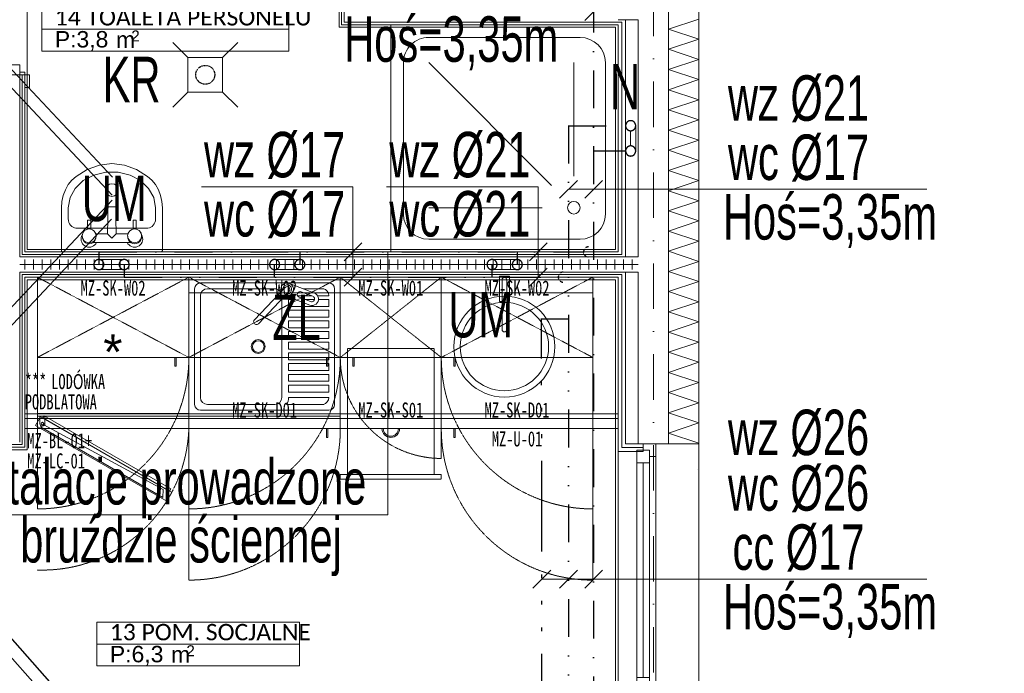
# Model space of a CAD drawing. Header units: centimetres. Extents: x -9388 to 91680, y -1419244 to 50347.
# Tile 119 of 183: x 45664 to 49564, y -705765 to -703176. Entities that reach past the tile are written whole.
import ezdxf
from ezdxf.enums import TextEntityAlignment as Align

# ---------------------------------------------------------------- set-up
doc = ezdxf.new("R2010")
doc.units = ezdxf.units.CM
for name, pattern in [('ACAD_ISO14W100', [24, 12, -3, 0, -3, 0, -3, 0, -3]), ('DASHED2', [0.375, 0.25, -0.125]), ('DIVIDE2', [0.625, 0.25, -0.125, 0, -0.125, 0, -0.125]), ('GCAD_ISO12W100', [21, 12, -3, 0, -3, 0, -3]), ('ISO14W100', [25.5, 12, -3, 0.5, -3, 0.5, -3, 0.5, -3]), ('KOPISTO BUDYNEK C 09.10.12-PW_WODA$0$DASHDOT', [1, 0.5, -0.25, 0, -0.25]), ('KOPISTO BUDYNEK C 09.10.12-PW_WODA$0$DIVIDE', [1.25, 0.5, -0.25, 0, -0.25, 0, -0.25]), ('Kropki i Kreski', [360, 180, -90, 0, -90])]:
    doc.linetypes.add(name, pattern=pattern)
for name, color, linetype in [('! Strefy Powierzchnie', 7, 'Continuous'), ('! Wiata poddystrybutorowa', 7, 'Continuous'), ('Drzwi ArchiCAD', 7, 'Continuous'), ('Okna ArchiCADa', 7, 'Continuous'), ('Osie', 7, 'Continuous'), ('Wnętrze - umeblowanie', 7, 'Continuous')]:
    doc.layers.add(name, color=color, linetype=linetype)
for name, color, linetype, lineweight, true_color in [('! słupy stalowe_Nr_pióra__232', 7, 'Continuous', 13, 0x24a2ff), ('! Wiata poddystrybutorowa_Nr_pióra__201', 7, 'Continuous', 5, 0x595959), ('Q_cw_podejścia', 7, 'ACAD_ISO14W100', 30, 0xfe00ff), ('Q_Działka cyrkulacyjna', 7, 'ISO14W100', 30, 0xffc000), ('Q_Działka wody ciepłej', 6, 'KOPISTO BUDYNEK C 09.10.12-PW_WODA$0$DIVIDE', 30, 0xff00ff), ('Q_Działka wody zimnej', 4, 'KOPISTO BUDYNEK C 09.10.12-PW_WODA$0$DASHDOT', 30, 0x00ffff), ('Q_ks', 7, 'DIVIDE2', 30, 0x997301), ('Q_wz_podejścia', 7, 'GCAD_ISO12W100', 30, 0x01ffff)]:
    doc.layers.add(name, color=color, linetype=linetype, lineweight=lineweight, true_color=true_color)
for name, color, linetype, lineweight in [('! Wiata poddystrybutorowa_Nr_pióra__101', 7, 'Continuous', 5), ('Drzwi ArchiCAD_Nr_pióra__1', 7, 'Continuous', 13), ('Drzwi ArchiCAD_Nr_pióra__23', 7, 'Continuous', 15), ('Drzwi ArchiCAD_Nr_pióra__3', 7, 'Continuous', 13), ('Drzwi ArchiCAD_Nr_pióra__41', 7, 'Continuous', 15), ('Metryczki pomieszczeń ArchiCADa_Nr_pióra__6', 7, 'Continuous', 13), ('Okna ArchiCADa_Nr_pióra__23', 7, 'Continuous', 15), ('Okna ArchiCADa_Nr_pióra__3', 7, 'Continuous', 13), ('Okna ArchiCADa_Nr_pióra__41', 7, 'Continuous', 15), ('Osie_Nr_pióra__1', 7, 'Continuous', 13), ('Osie_Nr_pióra__4', 7, 'Continuous', 13), ('Q_opisy_średnice_woda', 3, 'Continuous', 9), ('Q_podkład', 8, 'Continuous', 9), ('Q_w_opis_urządzenia', 83, 'Continuous', 13), ('Q_wys prowadzenia instalacji', 6, 'Continuous', 13), ('Wnętrze - umeblowanie_Nr_pióra__1', 7, 'Continuous', 13), ('Wnętrze - umeblowanie_Nr_pióra__101', 7, 'Continuous', 5), ('Wnętrze - umeblowanie_Nr_pióra__161', 7, 'Continuous', 5), ('Wnętrze - umeblowanie_Nr_pióra__7', 7, 'Continuous', 13), ('Ściany wewnętrzne_Nr_pióra__1', 7, 'Continuous', 13), ('Ściany wewnętrzne_Nr_pióra__41', 7, 'Continuous', 15), ('Ściany zewnętrzne_Nr_pióra__1', 7, 'Continuous', 13), ('Ściany zewnętrzne_Nr_pióra__174', 7, 'Continuous', 5), ('Ściany zewnętrzne_Nr_pióra__41', 7, 'Continuous', 15)]:
    doc.layers.add(name, color=color, linetype=linetype, lineweight=lineweight)
doc.layers.add('Q_uwagi', color=7, linetype='Continuous', lineweight=30, true_color=0xff0101, plot=False)
doc.styles.add('Arial Narrow_____', font='ARIALN.TTF', dxfattribs={"width": 0.8})
doc.styles.add('GENERATED_STYLE_1', font='calibri.ttf')
doc.styles.add('GENERATED_STYLE_2', font='arial.ttf')
doc.styles.add('GENERATED_STYLE_3', font='calibri.ttf')

# ---------------------------------------------------------------- blocks, each defined once
blk = doc.blocks.new('TOALETA PERSONELU_14_11', base_point=(45710.7, -705345.8))
at = {"layer": 'Metryczki pomieszczeń ArchiCADa_Nr_pióra__6', "linetype": 'Continuous'}
for p, q in [((45231.6, -705247.4), (45249.1, -705162.5)), ((45249.1, -705162.5), (46207.3, -705359.3)), ((45214.2, -705332.3), (45231.6, -705247.4)), ((46189.8, -705444.2), (45231.6, -705247.4)), ((45231.6, -705247.4), (46189.8, -705444.2)), ((46172.4, -705529.1), (45214.2, -705332.3)), ((46207.3, -705359.3), (46189.8, -705444.2)), ((46189.8, -705444.2), (46172.4, -705529.1))]:
    blk.add_line(p, q, dxfattribs=at)
at = {"layer": 'Metryczki pomieszczeń ArchiCADa_Nr_pióra__6'}
for tag, height, style, p in [('ROOM_NAME', 65, 'GENERATED_STYLE_1', (45298, -705179.5)), ('ROOM_AREA', 65, 'GENERATED_STYLE_2', (45280.6, -705264.8)), ('DUMMY_385', 65, 'GENERATED_STYLE_2', (45492.8, -705310)), ('DUMMY_386', 43.3, 'GENERATED_STYLE_2', (45577.7, -705323.3))]:
    blk.add_attdef(tag, text='', height=height, rotation=348.3916, dxfattribs=dict(at, style=style)).set_placement(p, align=Align.TOP_LEFT)
blk = doc.blocks.new('POM. SOCJALNE_13_13', base_point=(45348.3, -707757.7))
at = {"layer": 'Metryczki pomieszczeń ArchiCADa_Nr_pióra__6', "linetype": 'Continuous'}
for p, q in [((44955.2, -707677), (44972.6, -707592.1)), ((44972.6, -707592.1), (45758.8, -707753.6)), ((44937.7, -707761.9), (44955.2, -707677)), ((45741.3, -707838.5), (44955.2, -707677)), ((44955.2, -707677), (45741.3, -707838.5)), ((45723.9, -707923.4), (44937.7, -707761.9)), ((45758.8, -707753.6), (45741.3, -707838.5)), ((45741.3, -707838.5), (45723.9, -707923.4))]:
    blk.add_line(p, q, dxfattribs=at)
at = {"layer": 'Metryczki pomieszczeń ArchiCADa_Nr_pióra__6'}
for tag, height, style, p in [('ROOM_NAME', 65, 'GENERATED_STYLE_1', (45021.6, -707609.1)), ('ROOM_AREA', 65, 'GENERATED_STYLE_2', (45004.2, -707694.4)), ('DUMMY_385', 65, 'GENERATED_STYLE_2', (45216.4, -707739.7)), ('DUMMY_386', 43.3, 'GENERATED_STYLE_2', (45301.3, -707753))]:
    blk.add_attdef(tag, text='', height=height, rotation=348.3916, dxfattribs=dict(at, style=style)).set_placement(p, align=Align.TOP_LEFT)
blk = doc.blocks.new('Brodzik prysznicowy 19')
at = {"layer": 'Wnętrze - umeblowanie_Nr_pióra__101', "color": 8, "linetype": 'Continuous'}
for p, q in [((900, 900), (0, 900)), ((0, 900), (0, 0)), ((900, 0), (900, 900)), ((750, 850), (150, 850)), ((50, 750), (50, 150)), ((175, 300), (175, 750)), ((263.4, 263.4), (750, 750)), ((850, 150), (850, 750)), ((300, 175), (750, 175)), ((150, 50), (750, 50)), ((0, 0), (900, 0))]:
    blk.add_line(p, q, dxfattribs=at)
blk.add_circle((175, 175), 25, dxfattribs=at)
for centre, start, end in [((150, 750), 90, 180), ((750, 750), 0, 90), ((150, 150), 180, 270), ((750, 150), 270, 0)]:
    blk.add_arc(centre, 100, start, end, dxfattribs=at)
blk = doc.blocks.new('Umywalka 19_3')
at = {"layer": 'Wnętrze - umeblowanie_Nr_pióra__101', "color": 8, "linetype": 'Continuous'}
for p, q in [((-193.9, 0), (-195, -0.1)), ((0, 0), (-193.9, 0)), ((193.9, 0), (0, 0)), ((195, -0.1), (193.9, 0)), ((-199.9, -6), (-200, -7.3)), ((-200, -7.3), (-200, -175)), ((-199.6, -4.8), (-199.9, -6)), ((-199.2, -3.6), (-199.6, -4.8)), ((-198.6, -2.6), (-199.2, -3.6)), ((-197.8, -1.7), (-198.6, -2.6)), ((-197, -1), (-197.8, -1.7)), ((-196, -0.4), (-197, -1)), ((-195, -0.1), (-196, -0.4)), ((-60.7, -38), (-73.7, -38)), ((60.7, -38), (-60.7, -38)), ((73.7, -38), (60.7, -38)), ((196, -0.4), (195, -0.1)), ((197, -1), (196, -0.4)), ((197.8, -1.7), (197, -1)), ((198.6, -2.6), (197.8, -1.7)), ((199.2, -3.6), (198.6, -2.6)), ((199.6, -4.8), (199.2, -3.6)), ((199.9, -6), (199.6, -4.8)), ((200, -7.3), (199.9, -6)), ((200, -175), (200, -7.3)), ((-119.9, -62.2), (-115.7, -73.3)), ((-63.9, -72), (-16.8, -72)), ((-16.8, -72), (0, -55)), ((-16.8, -72), (-16, -131.5)), ((0, -55), (16.8, -72)), ((16, -131.5), (16.8, -72)), ((16.8, -72), (63.9, -72)), ((115.7, -73.3), (119.9, -62.2)), ((-142.4, -94.8), (142.4, -94.8)), ((-96, -90.3), (-96, -126)), ((-84, -126), (-84, -90.3)), ((84, -90.3), (84, -126)), ((96, -126), (96, -90.3)), ((-172.7, -131.2), (-172.7, -175)), ((-96, -126), (-84, -126)), ((-16, -131.5), (-16, -179)), ((16, -179), (16, -131.5)), ((84, -126), (96, -126)), ((172.7, -175), (172.7, -131.2)), ((-200, -175), (-198.2, -199.7)), ((-172.7, -175), (-165.7, -215.1)), ((-16, -179), (16, -179)), ((165.7, -215.1), (172.7, -175)), ((198.2, -199.7), (200, -175)), ((-198.2, -199.7), (-192.9, -223.7)), ((-192.9, -223.7), (-184.3, -246.2)), ((-165.7, -215.1), (-145.3, -251.9)), ((145.3, -251.9), (165.7, -215.1)), ((184.3, -246.2), (192.9, -223.7)), ((192.9, -223.7), (198.2, -199.7)), ((-184.3, -246.2), (-172.6, -266.6)), ((-172.6, -266.6), (-158.2, -284.3)), ((-145.3, -251.9), (-113.1, -282.5)), ((113.1, -282.5), (145.3, -251.9)), ((158.2, -284.3), (172.6, -266.6)), ((172.6, -266.6), (184.3, -246.2)), ((-158.2, -284.3), (-141.4, -298.7)), ((-141.4, -298.7), (-97.4, -326.9)), ((-113.1, -282.5), (-71.8, -304.3)), ((-71.8, -304.3), (-24.6, -315.7)), ((24.6, -315.7), (71.8, -304.3)), ((71.8, -304.3), (113.1, -282.5)), ((97.4, -326.9), (141.4, -298.7)), ((141.4, -298.7), (158.2, -284.3)), ((-97.4, -326.9), (-49.6, -344.2)), ((-49.6, -344.2), (0, -350)), ((-24.6, -315.7), (24.6, -315.7)), ((0, -350), (49.6, -344.2)), ((49.6, -344.2), (97.4, -326.9))]:
    blk.add_line(p, q, dxfattribs=at)
for centre, radius in [((-90, -63.5), 27.5), ((90, -63.5), 27.5), ((0, -245), 25)]:
    blk.add_circle(centre, radius, dxfattribs=at)
for centre, radius, start, end in [((-90, -50.8), 32, 23.5764, 200.8325), ((-90, -60.2), 27.5, 356.3287, 183.6713), ((90, -50.8), 32, 339.1675, 156.4236), ((90, -60.2), 27.5, 356.3287, 183.6713), ((-90, -63.5), 27.5, 200.8325, 257.3978), ((-90, -63.5), 27.5, 282.6022, 341.8953), ((90, -63.5), 27.5, 198.1047, 257.3978), ((90, -63.5), 27.5, 282.6022, 339.1675)]:
    blk.add_arc(centre, radius, start, end, dxfattribs=at)
for centre, start_param, end_param in [((-142.4, -131.2), 3.141593, 4.712389), ((142.4, -131.2), 1.570796, 3.141593)]:
    blk.add_ellipse(centre, major_axis=(0, -36.5), ratio=0.831169, start_param=start_param, end_param=end_param, dxfattribs=at)
blk = doc.blocks.new('Standardowy znacznik siatki_5')
at = {"layer": 'Osie_Nr_pióra__4', "linetype": 'Kropki i Kreski'}
blk.add_line((1000, 0), (12138.2, 0), dxfattribs=at)
at = {"layer": 'Osie_Nr_pióra__1', "style": 'GENERATED_STYLE_3'}
for tag, p in [('AC_MarkerText_1_0', (-125, 4.9)), ('AC_MarkerText_1_1', (13263.2, 4.9))]:
    blk.add_attdef(tag, text='', height=100, rotation=270, dxfattribs=at).set_placement(p, align=Align.MIDDLE_CENTER)
blk = doc.blocks.new('Szafka stojąca 1D 19')
at = {"layer": '! Wiata poddystrybutorowa_Nr_pióra__101', "color": 8, "linetype": 'Continuous'}
for p, q in [((0, 600), (700, 600)), ((270, 604), (230, 604)), ((230, 604), (230, 539)), ((241, 590), (241, 392.1)), ((241, 539), (241, 590)), ((259, 392.2), (259, 590)), ((259, 590), (259, 539)), ((270, 539), (270, 604)), ((230, 539), (241, 539)), ((241, 538), (230.3, 538)), ((230.3, 538), (230.3, 503)), ((241, 503), (241, 538)), ((259, 539), (270, 539)), ((269.7, 538), (259, 538)), ((259, 538), (259, 503)), ((269.7, 503), (269.7, 538)), ((230.3, 503), (241, 503)), ((259, 503), (269.7, 503)), ((0, 0), (700, 0))]:
    blk.add_line(p, q, dxfattribs=at)
blk.add_circle((250, 325), 175, dxfattribs=at)
for centre, radius, start, end in [((250, 590), 9, 0, 180), ((250, 590), 9, 0, 180), ((250, 325), 200, 0, 180), ((250, 392.1), 9, 180.1472, 0.1472), ((250, 325), 200, 180, 0)]:
    blk.add_arc(centre, radius, start, end, dxfattribs=at)
blk = doc.blocks.new('Szafka stojąca 1D 19_2')
at = {"layer": '! Wiata poddystrybutorowa_Nr_pióra__101', "linetype": 'Continuous'}
for p, q in [((0, 600), (400, 600)), ((0, 0), (400, 0))]:
    blk.add_line(p, q, dxfattribs=at)
blk = doc.blocks.new('Szafka stojąca 1D 19_3')
at = {"layer": '! Wiata poddystrybutorowa_Nr_pióra__101', "linetype": 'Continuous'}
for p, q in [((0, 600), (600, 600)), ((0, 0), (600, 0))]:
    blk.add_line(p, q, dxfattribs=at)
blk = doc.blocks.new('Lodówka 19')
at = {"layer": '! Wiata poddystrybutorowa_Nr_pióra__101', "linetype": 'Continuous'}
for p, q in [((600, 600), (0, 600)), ((0, 600), (0, 0)), ((600, 0), (600, 600)), ((0, 60), (600, 60)), ((0, 0), (600, 0))]:
    blk.add_line(p, q, dxfattribs=at)
at = {"layer": '! Wiata poddystrybutorowa_Nr_pióra__201', "style": 'GENERATED_STYLE_2'}
blk.add_attdef('txt', text='', height=140, dxfattribs=at).set_placement((300, 303.9), align=Align.MIDDLE_CENTER)
blk = doc.blocks.new('Okno 19_3')
at = {"layer": 'Okna ArchiCADa_Nr_pióra__23', "color": 8, "linetype": 'Continuous'}
for p, q in [((-500, 0), (-475, 0)), ((-475, 25), (-425, 25)), ((-475, -25), (-475, 25)), ((-475, 0), (-475, -25)), ((-425, 25), (-425, -25)), ((-425, 25), (425, 25)), ((-425, 0), (425, 0)), ((425, -25), (425, 25)), ((425, 25), (475, 25)), ((475, 25), (475, -25)), ((475, -25), (475, 0)), ((475, 0), (500, 0)), ((-475, -25), (-450, -25)), ((-425, -25), (-475, -25)), ((-450, -25), (-450, -50)), ((425, -25), (-425, -25)), ((475, -25), (425, -25)), ((450, -50), (450, -25)), ((450, -25), (475, -25)), ((-450, -50), (-500, -50)), ((500, -50), (450, -50))]:
    blk.add_line(p, q, dxfattribs=at)
at = {"layer": 'Okna ArchiCADa_Nr_pióra__3', "color": 8, "linetype": 'Continuous'}
for p, q in [((-470, 100), (470, 100)), ((-425, 25), (425, 25)), ((450, -50), (-450, -50)), ((-500, -220), (500, -220))]:
    blk.add_line(p, q, dxfattribs=at)
at = {"layer": 'Okna ArchiCADa_Nr_pióra__41', "color": 8, "linetype": 'Continuous'}
for p, q in [((-500, -50), (-500, 0)), ((500, -50), (500, 0))]:
    blk.add_line(p, q, dxfattribs=at)
blk = doc.blocks.new('Drzwi 19_7')
at = {"layer": 'Drzwi ArchiCAD_Nr_pióra__1', "color": 8, "linetype": 'Continuous'}
for p, q in [((-440, 20), (-490, 20)), ((-440, 20), (-440, 10)), ((-440, 10), (-440, 0)), ((440, 20), (440, 10)), ((440, 20), (490, 20)), ((440, 10), (440, 0)), ((-440, -60), (-440, -70)), ((-440, -70), (-440, -80)), ((440, -60), (440, -70)), ((440, -70), (440, -80)), ((-440, -80), (-490, -80)), ((440, -80), (490, -80))]:
    blk.add_line(p, q, dxfattribs=at)
at = {"layer": 'Drzwi ArchiCAD_Nr_pióra__23', "color": 8, "linetype": 'Continuous'}
for p, q in [((-400, 0), (-440, 0)), ((-440, 0), (-440, -60)), ((-400, -60), (-400, 0)), ((440, 0), (400, 0)), ((400, 0), (400, -60)), ((440, -60), (440, 0)), ((-440, -60), (-400, -60)), ((400, -60), (440, -60))]:
    blk.add_line(p, q, dxfattribs=at)
at = {"layer": 'Drzwi ArchiCAD_Nr_pióra__3', "color": 8, "linetype": 'Continuous'}
for p, q in [((360, 0), (360, 800)), ((360, 800), (400, 800)), ((400, 800), (400, 0)), ((-490, 20), (-490, 39)), ((-490, 39), (-440, 39)), ((-440, 39), (-440, 20)), ((440, 39), (490, 39)), ((440, 20), (440, 39)), ((490, 39), (490, 20)), ((-440, 20), (-490, 20)), ((-440, 0), (-440, 20)), ((-440, 20), (-430, 20)), ((-430, 0), (-440, 0)), ((-430, 20), (-430, 0)), ((400, 0), (360, 0)), ((430, 0), (430, 20)), ((430, 20), (440, 20)), ((440, 0), (430, 0)), ((440, 20), (440, 0)), ((490, 20), (440, 20)), ((-440, -80), (-440, -60)), ((-440, -60), (-430, -60)), ((-430, -60), (-430, -80)), ((430, -80), (430, -60)), ((430, -60), (440, -60)), ((440, -60), (440, -80)), ((-490, -99), (-490, -80)), ((-490, -80), (-440, -80)), ((-440, -99), (-490, -99)), ((-430, -80), (-440, -80)), ((-440, -80), (-440, -99)), ((440, -80), (430, -80)), ((440, -80), (490, -80)), ((440, -99), (440, -80)), ((490, -99), (440, -99)), ((490, -80), (490, -99))]:
    blk.add_line(p, q, dxfattribs=at)
blk.add_arc((400, 0), 800, 90, 180, dxfattribs=at)
at = {"layer": 'Drzwi ArchiCAD_Nr_pióra__41', "color": 8, "linetype": 'Continuous'}
for p, q in [((-440, 0), (-440, -60)), ((440, 0), (440, -60))]:
    blk.add_line(p, q, dxfattribs=at)
blk = doc.blocks.new('PAB.01_RZUT PRZYZIEMIA')
at = {"layer": '! Strefy Powierzchnie', "color": 8, "linetype": 'Continuous', "lineweight": 0, "flags": 128}
for points in [[(45694, -701822.8), (45694, -704086), (48024, -704086), (48024, -703206), (46929, -703206), (46929, -701822.8)], [(48024, -706759.3), (48024, -704206), (45694, -704206), (45694, -704879.3), (45494, -704879.3), (45494, -706759.3)]]:
    blk.add_lwpolyline(points, close=True, dxfattribs=at)
at = {"layer": '! słupy stalowe_Nr_pióra__232', "color": 8, "linetype": 'Continuous'}
blk.add_line((48347, -704957.2), (48347.1, -704957.2), dxfattribs=at)
at = {"layer": 'Wnętrze - umeblowanie_Nr_pióra__1', "color": 8, "linetype": 'Continuous'}
for p, q in [((45684, -704126), (45684, -704166)), ((45718.4, -704126), (45718.4, -704166)), ((45752.8, -704126), (45752.8, -704166)), ((45787.1, -704126), (45787.1, -704166)), ((45821.5, -704126), (45821.5, -704166)), ((45855.9, -704126), (45855.9, -704166)), ((45890.2, -704126), (45890.2, -704166)), ((45924.6, -704126), (45924.6, -704166)), ((45959, -704126), (45959, -704166)), ((45993.3, -704126), (45993.3, -704166)), ((46027.7, -704126), (46027.7, -704166)), ((46062.1, -704126), (46062.1, -704166)), ((46096.4, -704126), (46096.4, -704166)), ((46130.8, -704126), (46130.8, -704166)), ((46165.2, -704126), (46165.2, -704166)), ((46199.5, -704126), (46199.5, -704166)), ((46233.9, -704126), (46233.9, -704166)), ((46268.3, -704126), (46268.3, -704166)), ((46302.6, -704126), (46302.6, -704166)), ((46337, -704126), (46337, -704166)), ((46371.4, -704126), (46371.4, -704166)), ((46405.7, -704126), (46405.7, -704166)), ((46440.1, -704126), (46440.1, -704166)), ((46474.5, -704126), (46474.5, -704166)), ((46508.8, -704126), (46508.8, -704166)), ((46543.2, -704126), (46543.2, -704166)), ((46577.6, -704126), (46577.6, -704166)), ((46611.9, -704126), (46611.9, -704166)), ((46646.3, -704126), (46646.3, -704166)), ((46680.6, -704126), (46680.6, -704166)), ((46715, -704126), (46715, -704166)), ((46749.4, -704126), (46749.4, -704166)), ((46783.7, -704126), (46783.7, -704166)), ((46818.1, -704126), (46818.1, -704166)), ((46852.5, -704126), (46852.5, -704166)), ((46886.8, -704126), (46886.8, -704166)), ((46921.2, -704126), (46921.2, -704166)), ((46955.6, -704126), (46955.6, -704166)), ((46989.9, -704126), (46989.9, -704166)), ((47024.3, -704126), (47024.3, -704166)), ((47058.7, -704126), (47058.7, -704166)), ((47093, -704126), (47093, -704166)), ((47127.4, -704126), (47127.4, -704166)), ((47161.8, -704126), (47161.8, -704166)), ((47196.1, -704126), (47196.1, -704166)), ((47230.5, -704126), (47230.5, -704166)), ((47264.9, -704126), (47264.9, -704166)), ((47299.2, -704126), (47299.2, -704166)), ((47333.6, -704126), (47333.6, -704166)), ((47368, -704126), (47368, -704166)), ((47402.3, -704126), (47402.3, -704166)), ((47436.7, -704126), (47436.7, -704166)), ((47471.1, -704126), (47471.1, -704166)), ((47505.4, -704126), (47505.4, -704166)), ((47539.8, -704126), (47539.8, -704166)), ((47574.2, -704126), (47574.2, -704166)), ((47608.5, -704126), (47608.5, -704166)), ((47642.9, -704126), (47642.9, -704166)), ((47677.3, -704126), (47677.3, -704166)), ((47711.6, -704126), (47711.6, -704166)), ((47746, -704126), (47746, -704166)), ((47780.4, -704126), (47780.4, -704166)), ((47814.7, -704126), (47814.7, -704166)), ((47849.1, -704126), (47849.1, -704166)), ((47883.5, -704126), (47883.5, -704166)), ((47917.8, -704126), (47917.8, -704166)), ((47952.2, -704126), (47952.2, -704166)), ((47986.6, -704126), (47986.6, -704166)), ((48020.9, -704126), (48020.9, -704166)), ((48055.3, -704126), (48055.3, -704166)), ((48089.7, -704126), (48089.7, -704166)), ((45664, -704146), (48114, -704146))]:
    blk.add_line(p, q, dxfattribs=at)
at = {"layer": 'Wnętrze - umeblowanie_Nr_pióra__161', "color": 8, "linetype": 'DASHED2'}
for p, q in [((46334, -704514), (45734, -704196)), ((46334, -704196), (45734, -704514)), ((46934, -704514), (46334, -704196)), ((46934, -704196), (46334, -704514)), ((47334, -704514), (46934, -704196)), ((47334, -704196), (46934, -704514)), ((47934, -704514), (47334, -704196)), ((47934, -704196), (47334, -704514))]:
    blk.add_line(p, q, dxfattribs=at)
at = {"layer": 'Wnętrze - umeblowanie_Nr_pióra__161', "color": 8, "linetype": 'Continuous'}
for p, q in [((46334, -704196), (46333.5, -704196)), ((46334, -704196), (46934, -704196)), ((46334, -704746), (46334, -704196)), ((46379.9, -704218.9), (46888.2, -704218.9)), ((46831.2, -704258.9), (46732.5, -704220.7)), ((46934, -704196), (46933.5, -704196)), ((46934, -704196), (46934, -704746)), ((47634, -704196), (47633.5, -704196)), ((47934, -704196), (47933.5, -704196)), ((46356.9, -704700.1), (46356.9, -704241.8)), ((46407.4, -704241.8), (46674.4, -704241.8)), ((46715.4, -704236.9), (46593.6, -704365.1)), ((46731.2, -704252), (46609.5, -704380.2)), ((46824.7, -704271.1), (46779.3, -704253.5)), ((46787.1, -704241.8), (46868.1, -704241.8)), ((46911.1, -704241.8), (46911.1, -704700.1)), ((46379.9, -704672.6), (46379.9, -704269.3)), ((46701.9, -704672.6), (46701.9, -704282.8)), ((46812.9, -704306.3), (46715.4, -704268.6)), ((46729.3, -704284.2), (46729.3, -704311.7)), ((46729.3, -704284.2), (46755.7, -704284.2)), ((46764.4, -704269.3), (46820.2, -704269.3)), ((46816.3, -704292.9), (46770.9, -704275.4)), ((46793.8, -704284.2), (46832, -704284.2)), ((46843.8, -704269.3), (46888.2, -704269.3)), ((46847.4, -704284.2), (46888.2, -704284.2)), ((46888.2, -704267.8), (46888.2, -704269.3)), ((46888.2, -704284.2), (46888.2, -704311.7)), ((46729.3, -704311.7), (46888.2, -704311.7)), ((46729.3, -704326.6), (46729.3, -704354.1)), ((46729.3, -704326.6), (46888.2, -704326.6)), ((46888.2, -704326.6), (46888.2, -704354.1)), ((46729.3, -704354.1), (46888.2, -704354.1)), ((46729.3, -704369), (46729.3, -704396.5)), ((46729.3, -704369), (46888.2, -704369)), ((46888.2, -704369), (46888.2, -704396.5)), ((46729.3, -704396.5), (46888.2, -704396.5)), ((46729.3, -704411.4), (46729.3, -704438.9)), ((46729.3, -704411.4), (46888.2, -704411.4)), ((46888.2, -704411.4), (46888.2, -704438.9)), ((46729.3, -704438.9), (46888.2, -704438.9)), ((46729.3, -704453.8), (46729.3, -704481.3)), ((46729.3, -704453.8), (46888.2, -704453.8)), ((46888.2, -704453.8), (46888.2, -704481.3)), ((46729.3, -704481.3), (46888.2, -704481.3)), ((46729.3, -704496.2), (46729.3, -704523.7)), ((46729.3, -704496.2), (46888.2, -704496.2)), ((46729.3, -704523.7), (46888.2, -704523.7)), ((46888.2, -704496.2), (46888.2, -704523.7)), ((46729.3, -704538.6), (46729.3, -704566.1)), ((46729.3, -704538.6), (46888.2, -704538.6)), ((46729.3, -704566.1), (46888.2, -704566.1)), ((46888.2, -704538.6), (46888.2, -704566.1)), ((46729.3, -704581), (46888.2, -704581)), ((46729.3, -704581), (46729.3, -704608.5)), ((46729.3, -704608.5), (46888.2, -704608.5)), ((46888.2, -704581), (46888.2, -704608.5)), ((46729.3, -704623.4), (46888.2, -704623.4)), ((46729.3, -704623.4), (46729.3, -704650.9)), ((46888.2, -704623.4), (46888.2, -704650.9)), ((46729.3, -704650.9), (46888.2, -704650.9)), ((46729.3, -704672.6), (46888.2, -704672.6)), ((46729.3, -704672.6), (46729.3, -704677.2)), ((46888.2, -704674.2), (46888.2, -704672.6)), ((46888.2, -704723.1), (46379.9, -704723.1)), ((46674.4, -704700.1), (46407.4, -704700.1)), ((46721.1, -704700.1), (46868.1, -704700.1)), ((46934, -704746), (46334, -704746))]:
    blk.add_line(p, q, dxfattribs=at)
at = {"layer": 'Wnętrze - umeblowanie_Nr_pióra__161', "color": 8, "linetype": 'Continuous', "flags": 128}
for points in [[(45684, -704196), (48034, -704196), (48034, -704796), (45684, -704796)], [(45734, -704196), (46334, -704196), (46334, -704746), (45734, -704746)], [(46334, -704196), (46334, -704514), (45734, -704514), (45734, -704196)], [(46934, -704196), (46934, -704514), (46334, -704514), (46334, -704196)], [(47334, -704196), (47334, -704514), (46934, -704514), (46934, -704196)], [(47934, -704196), (47934, -704514), (47334, -704514), (47334, -704196)], [(46934, -704258), (46934, -704796), (46334, -704796), (46334, -704258)], [(47334, -704258), (47334, -704796), (46934, -704796), (46934, -704258)], [(47334, -704258), (47334, -704796), (47934, -704796), (47934, -704258)], [(46279, -704549), (46279, -704514), (46284, -704514), (46284, -704549)], [(46879, -704549), (46879, -704514), (46884, -704514), (46884, -704549)], [(46989, -704549), (46989, -704514), (46984, -704514), (46984, -704549)], [(47389, -704549), (47389, -704514), (47384, -704514), (47384, -704549)], [(45726.7, -704783.3), (46246.3, -705083.3), (46266.3, -705048.7), (45746.7, -704748.7)], [(45760.4, -704745), (46262.7, -705035), (46257.7, -705043.7), (45755.4, -704753.7)], [(46231.5, -705069), (45746.5, -704789), (45759.9, -704780.8), (46232.2, -705037.7)], [(46879, -704831), (46879, -704796), (46884, -704796), (46884, -704831)], [(47389, -704831), (47389, -704796), (47384, -704796), (47384, -704831)]]:
    blk.add_lwpolyline(points, close=True, dxfattribs=at)
at = {"layer": 'Wnętrze - umeblowanie_Nr_pióra__161', "color": 8, "linetype": 'DASHED2', "flags": 128}
for points in [[(46962, -704478), (47306, -704478), (47306, -704978), (46962, -704978)], [(45684, -704756), (48034, -704756), (48034, -704738), (45684, -704738)]]:
    blk.add_lwpolyline(points, close=True, dxfattribs=at)
for points in [[(45734, -704514), (45734, -705114)], [(46334, -704514), (46334, -705114)], [(47334, -704514), (47334, -704914)], [(47934, -704514), (47934, -705114)], [(46334, -705396), (46334, -704796)], [(47934, -705396), (47934, -704796)], [(46962, -704978), (46934, -704978), (46934, -704996), (47334, -704996), (47334, -704978), (47306, -704978)]]:
    blk.add_lwpolyline(points, dxfattribs=at)
at = {"layer": 'Wnętrze - umeblowanie_Nr_pióra__161', "color": 8, "linetype": 'Continuous', "flags": 128}
blk.add_lwpolyline([(45744, -704746), (45744, -704776, 1), (45764, -704776), (45764, -704746)], format="xyb", dxfattribs=at)
at = {"layer": 'Wnętrze - umeblowanie_Nr_pióra__161', "color": 8, "linetype": 'Continuous'}
for centre, radius in [((46609, -704471), 27.5), ((46609, -704471), 22.9), ((45754, -704776), 5)]:
    blk.add_circle(centre, radius, dxfattribs=at)
for centre, radius, start, end in [((46379.9, -704241.8), 22.9, 90, 180), ((46723.3, -704244.4), 25.4, 251.9178, 201.0494), ((46888.2, -704241.8), 22.9, 360, 90), ((46407.4, -704269.3), 27.5, 90, 180), ((46674.4, -704269.3), 27.5, 30.9154, 90), ((46723.3, -704244.4), 18, 263.7549, 189.2123), ((46723.3, -704244.4), 10.9, 316.4836, 136.4836), ((46775.1, -704264.4), 11.7, 68.8835, 248.8835), ((46822.1, -704282.6), 25.4, 248.8831, 68.8835), ((46860.4, -704268.5), 27.8, 358.4172, 75.8249), ((46820.5, -704282), 11.7, 248.8831, 68.8835), ((46601.5, -704372.7), 10.9, 136.4836, 316.4836), ((46407.4, -704672.6), 27.5, 180, 270), ((46674.4, -704672.6), 27.5, 270, 360), ((46678.9, -704672.6), 50.4, 326.9443, 360), ((46860.4, -704673.4), 27.8, 284.1751, 1.5828), ((46379.9, -704700.1), 22.9, 180, 270), ((46888.2, -704700.1), 22.9, 270, 360), ((47134, -704796), 35, 180, 360), ((47134, -704796), 30, 180, 360)]:
    blk.add_arc(centre, radius, start, end, dxfattribs=at)
at = {"layer": 'Wnętrze - umeblowanie_Nr_pióra__161', "color": 8, "linetype": 'DASHED2'}
for centre, radius, start, end in [((45734, -704514), 600, 270, 360), ((46334, -704514), 600, 270, 360), ((47334, -704514), 400, 180, 270), ((47934, -704514), 600, 180, 270), ((45754, -704776), 580.3, 268.0251, 2.9631), ((46334, -704796), 600, 270, 360), ((47934, -704796), 600, 180, 270)]:
    blk.add_arc(centre, radius, start, end, dxfattribs=at)
at = {"layer": 'Ściany wewnętrzne_Nr_pióra__1', "color": 8, "linetype": 'Continuous'}
for p, q in [((46949, -702919.3), (46949, -703186)), ((46949, -703186), (48034, -703186)), ((45664, -703394.3), (45674, -703394.3)), ((45674, -704106), (45674, -703394.3)), ((45674, -703394.3), (45684, -703394.3)), ((45684, -703394.3), (45684, -703444.3)), ((45684, -704106), (45674, -704106)), ((48034, -704106), (45684, -704106)), ((45674, -704186), (45684, -704186)), ((45674, -704859.3), (45674, -704186)), ((45684, -704186), (48034, -704186)), ((45474, -704859.3), (45674, -704859.3))]:
    blk.add_line(p, q, dxfattribs=at)
at = {"layer": 'Ściany wewnętrzne_Nr_pióra__1', "color": 8, "linetype": 'Continuous', "flags": 128}
for points in [[(46939, -702919.3), (46939, -703196)], [(46939, -703196), (48034, -703196)], [(45684, -704096), (45684, -703394.3)], [(48034, -704096), (45684, -704096)], [(45684, -704196), (48034, -704196)], [(45684, -704869.3), (45684, -704196)], [(45484, -704869.3), (45684, -704869.3)]]:
    blk.add_lwpolyline(points, dxfattribs=at)
at = {"layer": 'Ściany wewnętrzne_Nr_pióra__41', "color": 8, "linetype": 'Continuous'}
for p, q in [((45604, -703394.3), (45664, -703394.3)), ((45664, -704116), (45664, -703394.3)), ((45674, -704116), (45664, -704116)), ((45684, -704116), (45674, -704116)), ((48034, -704116), (45684, -704116)), ((45664, -704176), (45674, -704176)), ((45664, -704524.2), (45664, -704176)), ((45674, -704176), (45684, -704176)), ((45684, -704176), (48034, -704176)), ((45664, -704584.2), (45664, -704524.2)), ((45664, -704849.3), (45664, -704584.2))]:
    blk.add_line(p, q, dxfattribs=at)
at = {"layer": 'Ściany zewnętrzne_Nr_pióra__1', "color": 8, "linetype": 'Continuous'}
for p, q in [((48034, -703186), (48049, -703186)), ((48049, -704106), (48034, -704106)), ((48034, -704186), (48049, -704186)), ((48034, -704856.3), (48034, -704886.3)), ((48134, -704856.3), (48134, -704871.3)), ((48134, -704871.3), (48134, -704886.3)), ((48134, -704886.3), (48034, -704886.3))]:
    blk.add_line(p, q, dxfattribs=at)
at = {"layer": 'Ściany zewnętrzne_Nr_pióra__1', "color": 8, "linetype": 'Continuous', "flags": 128}
for points in [[(48034, -703196), (48034, -704096)], [(48034, -704196), (48034, -704856.3)]]:
    blk.add_lwpolyline(points, dxfattribs=at)
at = {"layer": 'Ściany zewnętrzne_Nr_pióra__174', "color": 8, "linetype": 'Continuous'}
for p, q in [((48354, -703173.3), (48234, -703213.3)), ((48234, -703213.3), (48354, -703253.3)), ((48354, -703253.3), (48234, -703293.3)), ((48234, -703293.3), (48354, -703333.3)), ((48354, -703333.3), (48234, -703373.3)), ((48234, -703373.3), (48354, -703413.3)), ((48354, -703413.3), (48234, -703453.3)), ((48234, -703453.3), (48354, -703493.3)), ((48354, -703493.3), (48234, -703533.3)), ((48234, -703533.3), (48354, -703573.3)), ((48354, -703573.3), (48234, -703613.3)), ((48234, -703613.3), (48354, -703653.3)), ((48354, -703653.3), (48234, -703693.3)), ((48234, -703693.3), (48354, -703733.3)), ((48354, -703733.3), (48234, -703773.3)), ((48234, -703773.3), (48354, -703813.3)), ((48354, -703813.3), (48234, -703853.3)), ((48234, -703853.3), (48354, -703893.3)), ((48354, -703893.3), (48234, -703933.3)), ((48234, -703933.3), (48354, -703973.3)), ((48354, -703973.3), (48234, -704013.3)), ((48234, -704013.3), (48354, -704053.3)), ((48354, -704053.3), (48234, -704093.3)), ((48234, -704093.3), (48354, -704133.3)), ((48354, -704133.3), (48234, -704173.3)), ((48234, -704173.3), (48354, -704213.3)), ((48354, -704213.3), (48234, -704253.3)), ((48234, -704253.3), (48354, -704293.3)), ((48354, -704293.3), (48234, -704333.3)), ((48234, -704333.3), (48354, -704373.3)), ((48354, -704373.3), (48234, -704413.3)), ((48234, -704413.3), (48354, -704453.3)), ((48354, -704453.3), (48234, -704493.3)), ((48234, -704493.3), (48354, -704533.3)), ((48354, -704533.3), (48234, -704573.3)), ((48234, -704573.3), (48354, -704613.3)), ((48354, -704613.3), (48234, -704653.3)), ((48234, -704653.3), (48354, -704693.3)), ((48354, -704693.3), (48234, -704733.3)), ((48234, -704733.3), (48354, -704773.3)), ((48354, -704773.3), (48234, -704813.3)), ((48234, -704813.3), (48354, -704853.3)), ((48354, -704853.3), (48345.2, -704856.3))]:
    blk.add_line(p, q, dxfattribs=at)
at = {"layer": 'Ściany zewnętrzne_Nr_pióra__41', "color": 8, "linetype": 'Continuous'}
for p, q in [((48234, -703176), (48234, -703116)), ((48034, -703176), (48049, -703176)), ((48049, -703176), (48064, -703176)), ((48049, -703186), (48049, -704106)), ((48064, -703176), (48064, -704116)), ((48064, -703176), (48114, -703176)), ((48114, -703176), (48114, -704116)), ((48234, -704116), (48234, -703176)), ((48049, -704116), (48034, -704116)), ((48064, -704116), (48049, -704116)), ((48114, -704116), (48064, -704116)), ((48234, -704176), (48234, -704116)), ((48034, -704176), (48049, -704176)), ((48049, -704176), (48064, -704176)), ((48064, -704176), (48064, -704856.3)), ((48064, -704176), (48114, -704176)), ((48114, -704176), (48114, -704856.3)), ((48234, -704856.3), (48234, -704176)), ((48049, -704186), (48049, -704856.3)), ((48049, -704856.3), (48049, -704871.3)), ((48049, -704871.3), (48134, -704871.3)), ((48064, -704856.3), (48134, -704856.3)), ((48184, -704856.3), (48134, -704856.3)), ((48234, -704856.3), (48184, -704856.3)), ((48354, -704856.3), (48234, -704856.3))]:
    blk.add_line(p, q, dxfattribs=at)
at = {"layer": 'Ściany zewnętrzne_Nr_pióra__41', "color": 8, "linetype": 'Continuous', "flags": 128}
blk.add_lwpolyline([(48354, -704856.3), (48354, -701492.7)], dxfattribs=at)
at = {"layer": '! Strefy Powierzchnie', "color": 8, "linetype": 'Continuous'}
ref = blk.add_blockref('TOALETA PERSONELU_14_11', (46240.8, -703213.8), dxfattribs=dict(at, rotation=11.60840108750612))
ref.add_attrib('ROOM_NAME', '14 TOALETA PERSONELU', dxfattribs={"layer": 'Metryczki pomieszczeń ArchiCADa_Nr_pióra__6', "color": 7, "height": 65, "rotation": 360, "style": 'GENERATED_STYLE_1'}).set_placement((45803.1, -703133.9), align=Align.TOP_LEFT)
ref.add_attrib('ROOM_AREA', 'P:3,8', dxfattribs={"layer": 'Metryczki pomieszczeń ArchiCADa_Nr_pióra__6', "color": 7, "height": 65, "rotation": 360, "style": 'GENERATED_STYLE_2'}).set_placement((45803.2, -703221), align=Align.TOP_LEFT)
ref.add_attrib('DUMMY_385', ' m', dxfattribs={"layer": 'Metryczki pomieszczeń ArchiCADa_Nr_pióra__6', "color": 7, "height": 65, "rotation": 360, "style": 'GENERATED_STYLE_2'}).set_placement((46020.2, -703222.7), align=Align.TOP_LEFT)
ref.add_attrib('DUMMY_386', '2', dxfattribs={"layer": 'Metryczki pomieszczeń ArchiCADa_Nr_pióra__6', "color": 7, "height": 43.3, "rotation": 360, "style": 'GENERATED_STYLE_2'}).set_placement((46106, -703218.6), align=Align.TOP_LEFT)
ref = blk.add_blockref('POM. SOCJALNE_13_13', (46371.1, -705649.4), dxfattribs=dict(at, rotation=11.60840108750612))
ref.add_attrib('ROOM_NAME', '13 POM. SOCJALNE', dxfattribs={"layer": 'Metryczki pomieszczeń ArchiCADa_Nr_pióra__6', "color": 7, "height": 65, "rotation": 360, "style": 'GENERATED_STYLE_1'}).set_placement((46021.2, -705569.5), align=Align.TOP_LEFT)
ref.add_attrib('ROOM_AREA', 'P:6,3', dxfattribs={"layer": 'Metryczki pomieszczeń ArchiCADa_Nr_pióra__6', "color": 7, "height": 65, "rotation": 360, "style": 'GENERATED_STYLE_2'}).set_placement((46021.3, -705656.6), align=Align.TOP_LEFT)
ref.add_attrib('DUMMY_385', ' m', dxfattribs={"layer": 'Metryczki pomieszczeń ArchiCADa_Nr_pióra__6', "color": 7, "height": 65, "rotation": 360, "style": 'GENERATED_STYLE_2'}).set_placement((46238.3, -705658.2), align=Align.TOP_LEFT)
ref.add_attrib('DUMMY_386', '2', dxfattribs={"layer": 'Metryczki pomieszczeń ArchiCADa_Nr_pióra__6', "color": 7, "height": 43.3, "rotation": 360, "style": 'GENERATED_STYLE_2'}).set_placement((46324.2, -705654.2), align=Align.TOP_LEFT)
at = {"layer": '! Wiata poddystrybutorowa', "color": 8, "linetype": 'Continuous', "lineweight": 5}
ref = blk.add_blockref('Lodówka 19', (45734, -704796), dxfattribs=dict(at, zscale=1000, rotation=359.999997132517))
ref.add_attrib('txt', '*', dxfattribs={"layer": '! Wiata poddystrybutorowa_Nr_pióra__201', "color": 251, "true_color": 0x595959, "height": 140, "rotation": 360, "style": 'GENERATED_STYLE_2'}).set_placement((46033.2, -704492.2), align=Align.MIDDLE_CENTER)
at = {"layer": '! Wiata poddystrybutorowa', "color": 8, "linetype": 'Continuous', "lineweight": 5, "zscale": 1000, "rotation": 359.999997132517}
for name, p in [('Szafka stojąca 1D 19_3', (46334, -704796)), ('Szafka stojąca 1D 19_2', (46934, -704796)), ('Szafka stojąca 1D 19', (47334, -704796))]:
    blk.add_blockref(name, p, dxfattribs=at)
at = {"layer": 'Drzwi ArchiCAD', "color": 8, "linetype": 'Continuous', "zscale": 1000, "rotation": 89.9999971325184}
blk.add_blockref('Drzwi 19_7', (45604, -702954.3), dxfattribs=at)
at = {"layer": 'Okna ArchiCADa', "color": 8, "linetype": 'Continuous', "zscale": 1000, "rotation": 89.99999713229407}
blk.add_blockref('Okno 19_3', (48134, -705356.3), dxfattribs=at)
at = {"layer": 'Osie', "color": 8, "linetype": 'Continuous', "zscale": 1000, "rotation": 89.99999713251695}
blk.add_blockref('Standardowy znacznik siatki_5', (48174, -712523.4), dxfattribs=at)
at = {"layer": 'Wnętrze - umeblowanie', "color": 8, "linetype": 'Continuous', "lineweight": 5, "zscale": 1000}
for name, p, rotation in [('Brodzik prysznicowy 19', (48034, -704096), 89.99999713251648), ('Umywalka 19_3', (46029.2, -704096), 179.999997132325)]:
    blk.add_blockref(name, p, dxfattribs=dict(at, rotation=rotation))
at = {"layer": 'Wnętrze - umeblowanie_Nr_pióra__7', "color": 8, "linetype": 'Continuous', "char_height": 60, "attachment_point": 2, "rotation": 360, "style": 'GENERATED_STYLE_2'}
for s, insert in [('\\A1;{\\W0.700000x;\\fMS Gothic|b0|i0|c238|p49;MZ-SK-W02}', (46034, -704209.1)), ('\\A1;{\\W0.700000x;\\fMS Gothic|b0|i0|c238|p49;MZ-SK-W02}', (46634, -704209.1)), ('\\A1;{\\W0.700000x;\\fMS Gothic|b0|i0|c238|p49;MZ-SK-W01}', (47134, -704209.1)), ('\\A1;{\\W0.700000x;\\fMS Gothic|b0|i0|c238|p49;MZ-SK-W02}', (47634, -704209.1)), ('\\A1;{\\W0.700000x;\\fMS Gothic|b0|i0|c238|p49;MZ-SK-D01}', (46634, -704692.2)), ('\\A1;{\\W0.700000x;\\fMS Gothic|b0|i0|c238|p49;MZ-SK-S01}', (47134, -704692.2)), ('\\A1;{\\W0.700000x;\\fMS Gothic|b0|i0|c238|p49;MZ-SK-D01}', (47634, -704692.2)), ('\\A1;{\\W0.700000x;\\fMS Gothic|b0|i0|c238|p49;MZ-U-01}', (47634, -704806.4))]:
    blk.add_mtext(s, dxfattribs=dict(at, insert=insert))
at = {"layer": 'Wnętrze - umeblowanie_Nr_pióra__7', "color": 8, "linetype": 'Continuous', "char_height": 60, "attachment_point": 1, "rotation": 360, "style": 'GENERATED_STYLE_2'}
for s, insert, width, line_spacing_factor in [('\\A1;{\\W0.700000x;\\fMS Gothic|b0|i0|c238|p49;***\\fMS Gothic|b0|i0|c238|p49;\\H0.666670x; \\fMS Gothic|b0|i0|c238|p49;\\H1.499993x;LODÓWKA \\P\\fMS Gothic|b0|i0|c238|p49;PODBLATOWA}', (45684, -704579.6), 600, 0.803005), ('\\A1;{\\W0.700000x;\\fMS Gothic|b0|i0|c238|p49;MZ-BL-01+\\P\\fMS Gothic|b0|i0|c238|p49;MZ-LC-01}', (45694, -704813.6), 400, 0.801252)]:
    blk.add_mtext(s, dxfattribs=dict(at, insert=insert, width=width, line_spacing_factor=line_spacing_factor))
blk = doc.blocks.new('G$C08F26C9C')
at = {"layer": 'Q_Działka wody ciepłej', "ltscale": 0.5}
blk.add_circle((-0.05, 0), 0.02, dxfattribs=at)
at = {"layer": 'Q_Działka wody zimnej', "ltscale": 0.5}
blk.add_circle((0.05, 0), 0.02, dxfattribs=at)
at = {"layer": 'Q_uwagi', "lineweight": 0}
for p, q in [((-0.05, 0.02), (0.05, 0.02)), ((-0.03, 0), (0.03, 0)), ((-0.05, -0.02), (0.05, -0.02))]:
    blk.add_line(p, q, dxfattribs=at)
blk = doc.blocks.new('A$C674EB6B2')
at = {"layer": 'Q_uwagi', "linetype": 'Continuous'}
for p, q in [((-1049.8, -998.1), (-91.6, -2017.3)), ((-1049.8, -1071.1), (-93.4, -2088.4)), ((-93.9, -2108), (-1049.8, -3124.7)), ((-1049.8, -3197.7), (-95.7, -2183)), ((-1049.8, -3218), (-147.2, -4234.3)), ((-1049.8, -3293.3), (-149, -4307.6))]:
    blk.add_line(p, q, dxfattribs=at)
blk = doc.blocks.new('G$C9AF26E16')
at = {"layer": 'Q_ks', "linetype": 'Continuous', "lineweight": 13, "ltscale": 20}
for p, q in [((-0.00935, 0.00935), (-0.005, 0.005)), ((0.005, 0.005), (0.00935, 0.00935)), ((-0.00935, -0.00935), (-0.005, -0.005)), ((0.005, -0.005), (0.00935, -0.00935))]:
    blk.add_line(p, q, dxfattribs=at)
blk.add_3dface([(-0.005, 0.005), (0.005, 0.005), (0.005, -0.005), (-0.005, -0.005)], dxfattribs=at)

msp = doc.modelspace()

# ---------------------------------------------------------------- block references
at = {"layer": 'Q_podkład'}
msp.add_blockref('PAB.01_RZUT PRZYZIEMIA', (0, 0), dxfattribs=at)

# ---------------------------------------------------------------- next in the draw order: linework, layer by layer
at = {"layer": 'Q_cw_podejścia'}
msp.add_arc((47817.3, -704195.8), 20, 90, 270, dxfattribs=at)
at = {"layer": 'Q_Działka cyrkulacyjna', "ltscale": 30}
for p, q in [((47733, -708343.2), (47731.4, -704359.8)), ((47731.4, -704360.7), (47837.3, -704360.7))]:
    msp.add_line(p, q, dxfattribs=at)
at = {"layer": 'Q_Działka wody ciepłej', "ltscale": 300}
for p, q in [((47837.3, -703595.1), (47837.3, -708447.6)), ((47837.3, -703596), (48064, -703596)), ((46077.7, -704146), (46077.7, -704196)), ((46673.8, -704196), (46673.8, -704146)), ((47535, -704196), (47535, -704146)), ((46077.7, -704196), (47797.3, -704196))]:
    msp.add_line(p, q, dxfattribs=at)
at = {"layer": 'Q_Działka wody zimnej', "ltscale": 300}
for p, q in [((47937.3, -702176.5), (47937.3, -708547.6)), ((47937.3, -703696), (48064, -703696)), ((45977.7, -704096), (45977.7, -704146)), ((45977.7, -704096), (47897.3, -704096)), ((46773.8, -704096), (46773.8, -704146)), ((47635, -704096), (47635, -704146))]:
    msp.add_line(p, q, dxfattribs=at)
at = {"layer": 'Q_ks', "ltscale": 3}
msp.add_circle((46399, -703394.3), 37.5, dxfattribs=at)
at = {"layer": 'Q_opisy_średnice_woda'}
for p, q in [((47972.7, -703108.3), (47902, -703179)), ((47872.9, -703812.6), (47802.2, -703883.3)), ((47972.7, -703812.6), (47902, -703883.3)), ((46383.5, -703837.7), (46984.2, -703837.7)), ((46984.2, -703837.7), (46984.2, -704196)), ((47117.4, -703837.7), (47718, -703837.7)), ((47718, -703837.7), (47718, -704196)), ((47837.6, -703847.9), (49257.7, -703847.9)), ((47019.6, -704060.6), (46948.9, -704131.3)), ((47753.4, -704060.6), (47682.7, -704131.3)), ((47122.2, -704096), (47122.2, -705136.8, 0.4)), ((47019.6, -704160.6), (46948.9, -704231.3)), ((47753.4, -704160.6), (47682.7, -704231.3)), ((45392.4, -705136.8, 286.7), (47122.2, -705136.8, 0.2)), ((47767.4, -705357.1), (47696.7, -705427.8)), ((47872.9, -705357.1), (47802.2, -705427.8)), ((47972.7, -705357.1), (47902, -705427.8)), ((47732, -705392.5), (49257.7, -705392.4))]:
    msp.add_line(p, q, dxfattribs=at)
at = {"layer": 'Q_wz_podejścia'}
msp.add_arc((47917.3, -704096), 20, 90, 270, dxfattribs=at)

# ---------------------------------------------------------------- next in the draw order: block references
at = {"layer": 'Q_Działka wody zimnej', "ltscale": 0.5, "xscale": -1000, "yscale": 1000, "zscale": 1000}
for p, rotation in [((48084, -703646), 89.9999999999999), ((46027.7, -704146), 359.9999999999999), ((46723.8, -704146), 179.9999999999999), ((47585, -704146), 179.9999999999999)]:
    msp.add_blockref('G$C08F26C9C', p, dxfattribs=dict(at, rotation=rotation))
at = {"layer": 'Q_ks', "ltscale": 3, "xscale": 13750, "yscale": 13750, "zscale": 13750, "rotation": 269.9999999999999}
msp.add_blockref('G$C9AF26E16', (46399, -703394.3), dxfattribs=at)
at = {"layer": 'Q_uwagi'}
msp.add_blockref('A$C674EB6B2', (46123.8, -701782.8), dxfattribs=at)

# ---------------------------------------------------------------- next in the draw order: texts
at = {"layer": 'Q_opisy_średnice_woda', "style": 'Arial Narrow_____', "width": 0.8}
for s, p in [('wz Ø21', (48749, -703486.4)), ('wz Ø17', (46673.8, -703710.5)), ('wz Ø21', (47407.7, -703710.5)), ('wc Ø17', (48749, -703720.8)), ('wc Ø17', (46673.8, -703944.9)), ('wc Ø21', (47407.7, -703944.9)), ('wz Ø26', (48749, -704810.9)), ('wc Ø26', (48749, -705030.9)), ('cc Ø17', (48749, -705265.3))]:
    msp.add_text(s, height=180, dxfattribs=at).set_placement(p, align=Align.MIDDLE_CENTER)
for s, p in [('Instalacje prowadzone', (46216.5, -705096.4, 193.4)), ('w bruździe ściennej', (46220.7, -705326.1, 193.4))]:
    msp.add_text(s, height=180, dxfattribs=at).set_placement(p, align=Align.CENTER)
at = {"layer": 'Q_w_opis_urządzenia', "style": 'Arial Narrow_____', "width": 0.8}
for s, p in [('KR', (46107.2, -703412.8)), ('N', (48062, -703441.3)), ('UM', (46038.6, -703884)), ('UM', (47490, -704344.7)), ('ZL', (46760.5, -704354.8))]:
    msp.add_text(s, height=180, dxfattribs=at).set_placement(p, align=Align.MIDDLE_CENTER)
at = {"layer": 'Q_wys prowadzenia instalacji', "style": 'Arial Narrow_____', "width": 0.8}
for p in [(46949.3, -703342.7), (48449.5, -704047), (48449.5, -705591.4)]:
    msp.add_text('Hoś=3,35m', height=180, dxfattribs=at).set_placement(p)

doc.saveas('drawing.dxf')
